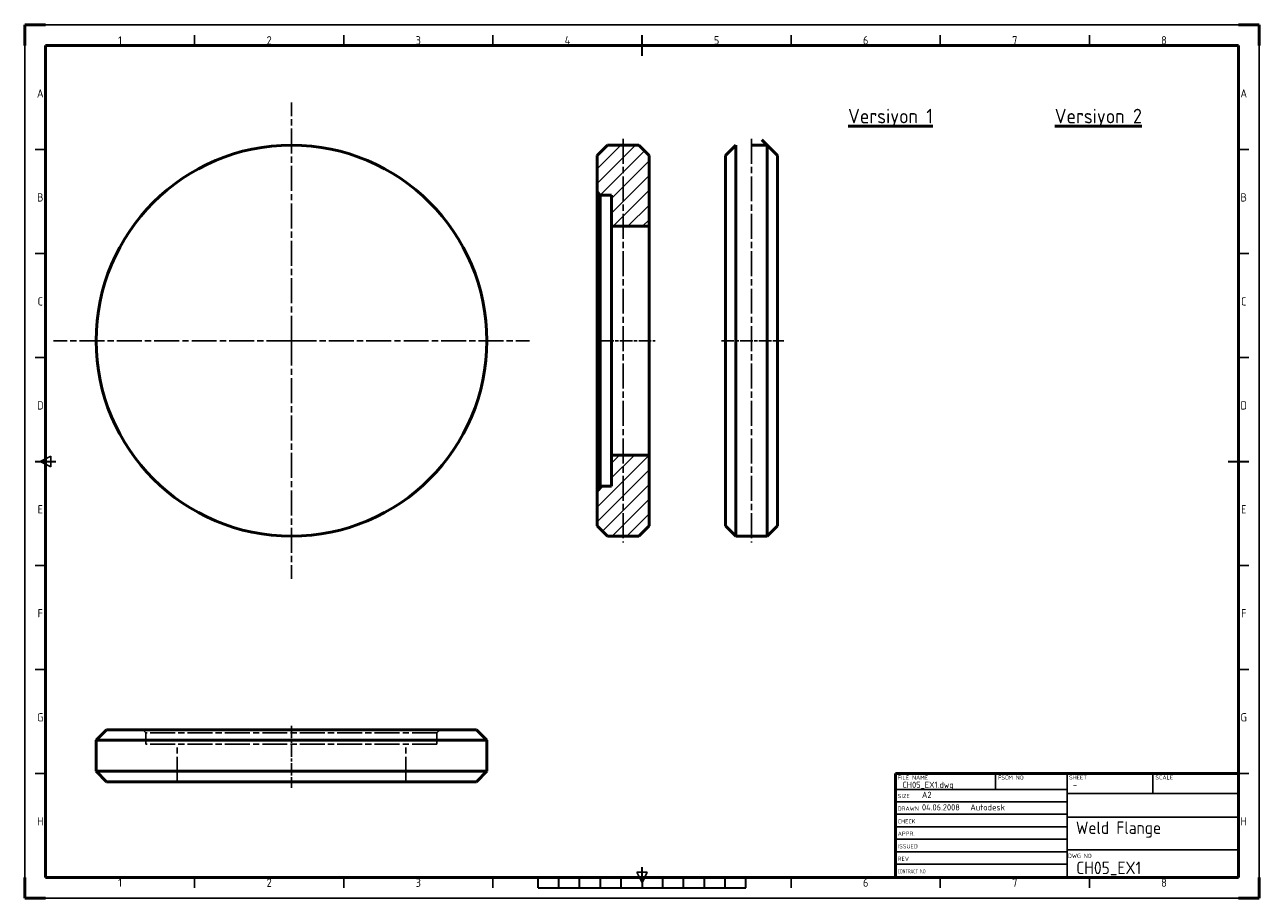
# Model space of a CAD drawing. Extents: x 0 to 594, y 0 to 420.
import ezdxf
from ezdxf.enums import TextEntityAlignment as Align

# ---------------------------------------------------------------- set-up
doc = ezdxf.new("R2010")
doc.units = 0
doc.linetypes.add('AM_ISO08W050', pattern=[18, 12, -1.5, 3, -1.5])
doc.linetypes.add('AM_ISO08W050x2', pattern=[9, 6, -0.75, 1.5, -0.75])
doc.layers.get('0').update_dxf_attribs({"linetype": 'CONTINUOUS'})
for name, color, linetype, lineweight in [('AM_0', 7, 'CONTINUOUS', 50), ('AM_7', 4, 'AM_ISO08W050', 25), ('AM_8', 1, 'CONTINUOUS', 25), ('AM_BOR', 7, 'CONTINUOUS', 50)]:
    doc.layers.add(name, color=color, linetype=linetype, lineweight=lineweight)
doc.styles.add('ACISOTS', font='isocp.shx', dxfattribs={"height": 1})
doc.styles.get("Standard").update_dxf_attribs({"font": 'ISOCP.SHX'})
pattern_1 = [(45, (-39.9766, 0), (-3.535534, 3.535534), [])]

# ---------------------------------------------------------------- blocks, each defined once
blk = doc.blocks.new('ISO_A2')
for p, q in [((584, 410), (10, 410)), ((10, 410), (10, 10)), ((584, 10), (584, 410)), ((10, 10), (584, 10))]:
    blk.add_line(p, q)
at = {"layer": 'AM_BOR'}
for p, q in [((10, 420), (0, 420)), ((0, 420), (0, 410)), ((594, 420), (584, 420)), ((594, 410), (594, 420)), ((0, 0), (0, 10)), ((594, 0), (594, 10)), ((0, 0), (10, 0)), ((594, 0), (584, 0))]:
    blk.add_line(p, q, dxfattribs=at)
at = {"layer": 'AM_BOR', "color": 1, "lineweight": 25}
for p, q in [((0, 420), (594, 420)), ((0, 0), (0, 420)), ((594, 420), (594, 0)), ((81.75, 410), (81.75, 415)), ((153.5, 410), (153.5, 415)), ((225.25, 410), (225.25, 415)), ((368.75, 410), (368.75, 415)), ((440.5, 410), (440.5, 415)), ((512.25, 410), (512.25, 415)), ((10, 360), (5, 360)), ((589, 360), (584, 360)), ((10, 310), (5, 310)), ((589, 310), (584, 310)), ((10, 260), (5, 260)), ((589, 260), (584, 260)), ((7.5, 210), (12.5, 212.5)), ((12.5, 207.5), (7.5, 210)), ((12.5, 212.5), (12.5, 207.5)), ((10, 160), (5, 160)), ((589, 160), (584, 160)), ((10, 110), (5, 110)), ((589, 110), (584, 110)), ((10, 60), (5, 60)), ((589, 60), (584, 60)), ((297, 7.5), (294.5, 12.5)), ((294.5, 12.5), (299.5, 12.5)), ((299.5, 12.5), (297, 7.5)), ((81.75, 5), (81.75, 10)), ((153.5, 5), (153.5, 10)), ((225.25, 5), (225.25, 10)), ((368.75, 5), (368.75, 10)), ((440.5, 5), (440.5, 10)), ((512.25, 5), (512.25, 10)), ((594, 0), (0, 0))]:
    blk.add_line(p, q, dxfattribs=at)
at = {"layer": 'AM_BOR', "color": 2, "lineweight": 35}
for p, q in [((297, 405), (297, 415)), ((5, 210), (15, 210)), ((579, 210), (589, 210)), ((297, 10), (297, 15)), ((247, 5), (247, 10)), ((257, 5), (257, 10)), ((267, 5), (267, 10)), ((277, 5), (277, 10)), ((287, 5), (287, 10)), ((297, 10), (297, 5)), ((307, 5), (307, 10)), ((317, 5), (317, 10)), ((327, 5), (327, 10)), ((337, 5), (337, 10)), ((347, 5), (347, 10)), ((247, 5), (347, 5))]:
    blk.add_line(p, q, dxfattribs=at)
at = {"layer": 'AM_BOR', "color": 1, "lineweight": 25, "style": 'ACISOTS'}
for s, p in [('1', (45.875, 412.5)), ('2', (117.625, 412.5)), ('3', (189.375, 412.5)), ('4', (261.125, 412.5)), ('5', (332.875, 412.5)), ('6', (404.625, 412.5)), ('7', (476.375, 412.5)), ('8', (548.125, 412.5)), ('A', (7.5, 387)), ('A', (586.5, 387)), ('B', (7.5, 337)), ('B', (586.5, 337)), ('C', (7.5, 287)), ('C', (586.5, 287)), ('D', (7.5, 237)), ('D', (586.5, 237)), ('E', (7.5, 187)), ('E', (586.5, 187)), ('F', (7.5, 137)), ('F', (586.5, 137)), ('G', (7.5, 87)), ('G', (586.5, 87)), ('H', (7.5, 37)), ('H', (586.5, 37)), ('1', (45.875, 7.5)), ('2', (117.625, 7.5)), ('3', (189.375, 7.5)), ('6', (404.625, 7.5)), ('7', (476.375, 7.5)), ('8', (548.125, 7.5))]:
    blk.add_text(s, height=4, dxfattribs=at).set_placement(p, align=Align.MIDDLE)
blk = doc.blocks.new('ISO_TITLEA')
for p, q in [((-165, 0), (-165, 50)), ((0, 50), (-165, 50)), ((0, 0), (0, 50)), ((0, 0), (-165, 0))]:
    blk.add_line(p, q)
at = {"layer": 'AM_BOR', "color": 1, "lineweight": 25}
for p, q in [((-116.86, 50), (-116.86, 42.38)), ((-82.5, 0), (-82.5, 50)), ((-41.25, 40.35), (-41.25, 50)), ((-165, 42.38), (-82.5, 42.38)), ((-165, 42), (-165, 30)), ((-165, 36.38), (-82.5, 36.38)), ((0, 40.35), (-82.5, 40.35)), ((-165, 30.38), (-82.5, 30.38)), ((-165, 24.38), (-82.5, 24.38)), ((-82.5, 29.01), (0, 29.01)), ((-165, 18.38), (-82.5, 18.38)), ((-165, 12.38), (-82.5, 12.38)), ((-82.5, 13.29), (0, 13.29)), ((-165, 6.38), (-82.5, 6.38))]:
    blk.add_line(p, q, dxfattribs=at)
at = {"layer": 'AM_BOR', "color": 1, "lineweight": 25, "style": 'ACISOTS'}
for s, p in [('FILE NAME', (-163.97, 47.04)), ('FSCM NO', (-115.7, 47.04)), ('SHEET', (-81.55, 47.11)), ('SCALE', (-39.97, 47.11)), ('SIZE', (-163.97, 38.14)), ('DRAWN', (-163.97, 32.14)), ('CHECK', (-163.97, 26.05)), ('APPR.', (-163.97, 20.08)), ('ISSUED', (-163.97, 13.99)), ('REV', (-163.97, 7.99)), ('DWG NO', (-82.12, 9.41))]:
    blk.add_text(s, height=2, dxfattribs=at).set_placement(p)
at = {"layer": 'AM_BOR', "color": 1, "lineweight": 25, "style": 'ACISOTS', "width": 0.683519}
blk.add_text('CONTRACT NO', height=2, dxfattribs=at).set_placement((-163.97, 1.99))
at = {"layer": 'AM_BOR', "color": 2, "lineweight": 35, "style": 'ACISOTS'}
for tag, p, height in [('GEN-TITLE-DWG{13.6}', (-161.69, 43.04), 3), ('GEN-TITLE-FSCM{8.6}', (-113.32, 43.04), 3), ('GEN-TITLE-SHEET{11.8}', (-79.67, 43.11), 3), ('GEN-TITLE-SCA{12.7}', (-38.05, 43.13), 3), ('GEN-TITLE-SIZ{22.6}', (-152.3, 38.23), 3), ('GEN-TITLE-DACT{21}', (-78.21, 33.14), 3.5), ('GEN-TITLE-DAT{7.1}', (-152.3, 32.23), 3), ('GEN-TITLE-NAME{14.9}', (-129.04, 32.23), 3), ('GEN-TITLE-CHKD{7.1}', (-152.3, 26.14), 3), ('GEN-TITLE-CHKM{14.9}', (-129.04, 26.14), 3), ('GEN-TITLE-DES1{12.3}', (-78.24, 20.94), 6), ('GEN-TITLE-APPD{7.1}', (-152.3, 20.17), 3), ('GEN-TITLE-APPM{14.9}', (-129.04, 20.17), 3), ('GEN-TITLE-DES2{24.5}', (-78.21, 15.44), 3), ('GEN-TITLE-ISSD{7.1}', (-152.3, 14.08), 3), ('GEN-TITLE-ISSM{14.9}', (-129.04, 14.08), 3), ('GEN-TITLE-REV{22.6}', (-152.3, 8.08), 3), ('GEN-TITLE-CTRN{19.4}', (-152.3, 2.08), 3.5)]:
    blk.add_attdef(tag, p, '', height=height, dxfattribs=at)
at = {"layer": 'AM_BOR', "style": 'ACISOTS'}
blk.add_attdef('GEN-TITLE-NR{12.3}', (-78.08, 1.63), '', height=6, dxfattribs=at)

msp = doc.modelspace()

# ---------------------------------------------------------------- hatches: boundary and pattern name
at = {"layer": 'AM_8'}
h = msp.add_hatch(dxfattribs=at)
h.set_pattern_fill('_U', color=256, scale=5, angle=45, style=0, pattern_type=0)
h.set_pattern_definition(pattern_1)
h.paths.add_polyline_path([(275.4, 357.09), (275.4, 339.59), (276.9, 338.09), (282.4, 338.09), (282.4, 323.09), (300.4, 323.09), (300.4, 357.09), (295.4, 362.09), (280.4, 362.09)])
h = msp.add_hatch(dxfattribs=at)
h.set_pattern_fill('_U', color=256, scale=5, angle=45, style=0, pattern_type=0)
h.set_pattern_definition(pattern_1)
h.paths.add_polyline_path([(282.4, 213.09), (282.4, 198.09), (276.9, 198.09), (275.4, 196.59), (275.4, 179.09), (280.4, 174.09), (295.4, 174.09), (300.4, 179.09), (300.4, 213.09)])

# ---------------------------------------------------------------- linework, layer by layer
at = {"layer": 'AM_0'}
for p, q in [((354.68, 364.59), (362.18, 357.09)), ((275.4, 357.09), (280.4, 362.09)), ((275.4, 357.09), (275.4, 339.59)), ((280.4, 362.09), (295.4, 362.09)), ((295.4, 362.09), (300.4, 357.09)), ((300.4, 357.09), (300.4, 179.09)), ((337.18, 357.09), (342.18, 362.09)), ((337.18, 357.09), (337.18, 179.09)), ((342.18, 174.09), (342.18, 362.09)), ((349.68, 362.09), (357.18, 362.09)), ((357.18, 362.09), (357.18, 174.09)), ((362.18, 357.09), (362.18, 179.09)), ((275.4, 339.59), (276.9, 338.09)), ((275.4, 339.59), (275.4, 196.59)), ((276.9, 338.09), (282.4, 338.09)), ((276.9, 198.09), (276.9, 338.09)), ((282.4, 338.09), (282.4, 198.09)), ((300.4, 323.09), (282.4, 323.09)), ((300.4, 213.09), (282.4, 213.09)), ((275.4, 196.59), (276.9, 198.09)), ((275.4, 196.59), (275.4, 179.09)), ((276.9, 198.09), (282.4, 198.09)), ((275.4, 179.09), (280.4, 174.09)), ((295.4, 174.09), (300.4, 179.09)), ((342.18, 174.09), (337.18, 179.09)), ((357.18, 174.09), (362.18, 179.09)), ((280.4, 174.09), (295.4, 174.09)), ((342.18, 174.09), (357.18, 174.09)), ((34.36, 76.07), (39.36, 81.07)), ((217.36, 81.07), (39.36, 81.07)), ((217.36, 81.07), (222.36, 76.07)), ((34.36, 76.07), (34.36, 61.07)), ((34.36, 76.07), (222.36, 76.07)), ((222.36, 76.07), (222.36, 61.07)), ((34.36, 61.07), (39.36, 56.07)), ((222.36, 61.07), (34.36, 61.07)), ((222.36, 61.07), (217.36, 56.07)), ((217.36, 56.07), (39.36, 56.07))]:
    msp.add_line(p, q, dxfattribs=at)
msp.add_circle((128.36, 268.09), 94, dxfattribs=at)
at = {"layer": 'AM_7'}
for p, q in [((128.36, 268.09), (128.36, 382.56)), ((287.9, 365.09), (287.9, 171.09)), ((349.68, 365.09), (349.68, 171.09)), ((128.36, 268.09), (13.89, 268.09)), ((128.36, 268.09), (242.84, 268.09)), ((128.36, 268.09), (128.36, 153.61)), ((56.86, 81.07), (58.36, 79.57)), ((58.36, 79.57), (58.36, 74.07)), ((198.36, 79.57), (58.36, 79.57)), ((199.86, 81.07), (198.36, 79.57)), ((198.36, 79.57), (198.36, 74.07)), ((198.36, 74.07), (58.36, 74.07)), ((73.36, 56.07), (73.36, 74.07)), ((183.36, 56.07), (183.36, 74.07))]:
    msp.add_line(p, q, dxfattribs=at)
at = {"layer": 'AM_7', "linetype": 'AM_ISO08W050x2'}
for p, q in [((277.4, 268.09), (303.4, 268.09)), ((335.26, 268.09), (365.18, 268.09)), ((128.36, 82.99), (128.36, 53.07))]:
    msp.add_line(p, q, dxfattribs=at)

# ---------------------------------------------------------------- block references
at = {"layer": 'AM_0', "lineweight": 0}
msp.add_blockref('ISO_A2', (0, 0), dxfattribs=at)
msp.add_blockref('ISO_TITLEA', (584, 10), dxfattribs=at).add_auto_attribs({'GEN-TITLE-NR{12.3}': 'CH05_EX1', 'GEN-TITLE-SHEET{11.8}': '-', 'GEN-TITLE-DES1{12.3}': 'Weld Flange', 'GEN-TITLE-DWG{13.6}': 'CH05_EX1.dwg', 'GEN-TITLE-DAT{7.1}': '04.06.2008', 'GEN-TITLE-SIZ{22.6}': 'A2', 'GEN-TITLE-NAME{14.9}': 'Autodesk'})

# ---------------------------------------------------------------- texts
at = {"layer": 'AM_0', "char_height": 7, "attachment_point": 5}
for s, insert in [('{\\LVersiyon 1}', (416.55, 375.02)), ('{\\LVersiyon 2}', (516.55, 375.02))]:
    msp.add_mtext(s, dxfattribs=dict(at, insert=insert))

doc.saveas('drawing.dxf')
